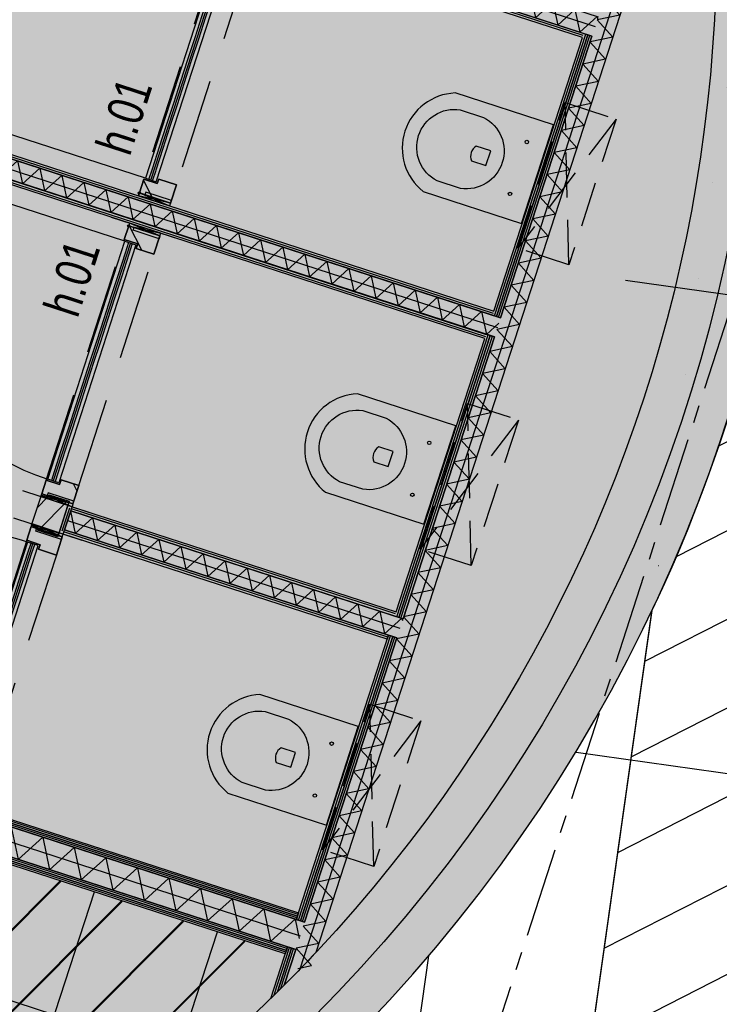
# Model space of a CAD drawing. Header units: millimetres. Extents: x -4106 to 114694, y -37499 to 54647.
# Tile 33 of 109: x 77724 to 80158, y -14469 to -11044. Entities that reach past the tile are written whole.
import ezdxf

# ---------------------------------------------------------------- set-up
doc = ezdxf.new("R2010")
doc.units = ezdxf.units.MM
doc.header["$LTSCALE"] = 50
for name, pattern in [('B0301', [25, 12.5, -6.25, 0, -6.25]), ('XREF_05-werkset$0$B0701', [9.375, 6.25, -3.125]), ('XREF_05-werkset$0$B0702', [4.6875, 3.125, -1.5625]), ('XREF_05-werkset$0$B0704', [3.75, 2.5, -1.25]), ('XREF_STRAMIEN$0$B0201', [50, 31.25, -6.25, 6.25, -6.25])]:
    doc.linetypes.add(name, pattern=pattern)
for name, color, linetype in [('FOK_ BRANDSLANGHASPELS', 2, 'Continuous'), ('FOK_07_STRAMIEN', 13, 'B0301'), ('FOK_22_BINNENWANDEN', 2, 'Continuous'), ('FOK_28_CONSTRUCTIES', 4, 'Continuous'), ('XREF_05-werkset$0$AA$1A---_ALGEMEEN', 242, 'Continuous'), ('XREF_05-werkset$0$AA21K---_ISOLATIE', 242, 'Continuous'), ('XREF_05-werkset$0$AA28E---_TPGBETON', 242, 'Continuous'), ('XREF_05-werkset$0$AA31XI4-_MULTIPLEX', 242, 'Continuous'), ('XREF_05-werkset$0$AA32XI1-_NAALDHOUT', 242, 'Continuous'), ('XREF_05-werkset$0$AB31XI--_HOUT', 7, 'Continuous'), ('XREF_05-werkset$0$AI32XI1-_NAALDHOUT', 242, 'Continuous'), ('XREF_05-werkset$0$AI74----_INRSANITAIR', 242, 'Continuous'), ('XREF_05-werkset$0$AL$8A---_ABT-HULP', 241, 'Continuous'), ('XREF_05-werkset$0$AL21K---_ISOLATIE', 1, 'Continuous'), ('XREF_05-werkset$0$AL22RF7-_GIPSKARTON', 1, 'Continuous'), ('XREF_05-werkset$0$AL28E---_TPGBETON', 4, 'Continuous'), ('XREF_05-werkset$0$AL31XI4-_MULTIPLEX', 2, 'Continuous'), ('XREF_05-werkset$0$AL32XI1-_NAALDHOUT', 2, 'Continuous'), ('XREF_05-werkset$0$AL86----_INVOPBERG', 3, 'Continuous'), ('XREF_05-werkset$0$AV32XI1-_NAALDHOUT', 1, 'XREF_05-werkset$0$B0701'), ('XREF_05-werkset$0$AZ21K---_ISOLATIE', 1, 'Continuous'), ('XREF_05-werkset$0$AZ22RF7-_GIPSKARTON', 7, 'Continuous'), ('XREF_05-werkset$0$AZ28E---_TPGBETON', 4, 'Continuous'), ('XREF_05-werkset$0$AZ31XI4-_MULTIPLEX', 2, 'Continuous'), ('XREF_05_PLAFOND$0$AA45----_PLAFONDAFW', 1, 'Continuous'), ('XREF_05_PLAFOND$0$AI45----_PLAFONDAFW', 2, 'Continuous'), ('XREF_05_Sprinkler installatie$0$WL531---', 3, 'Continuous'), ('XREF_05_Vloergoot installaties$0$EM6131--', 1, 'Continuous'), ('XREF_STRAMIEN$0$AL$7A---_STRAMIEN', 1, 'XREF_STRAMIEN$0$B0201')]:
    doc.layers.add(name, color=color, linetype=linetype)
doc.styles.add('XREF_05-werkset$0$02_50', font='ABTPR.SHX', dxfattribs={"width": 0.8, "height": 125})
pattern_1 = [(45, (0, 0), (-82.138, 82.138), [])]

# ---------------------------------------------------------------- blocks, each defined once
blk = doc.blocks.new('XREF_05-werkset$0$V-H-86-001S_B09145W02')
at = {"layer": 'XREF_05-werkset$0$AL86----_INVOPBERG', "color": 1, "linetype": 'XREF_05-werkset$0$B0704'}
for p, q in [((746.4, 200), (0, 0)), ((800, 0), (746.4, 200)), ((800, 0), (0, 0)), ((0, 0), (0, -800)), ((800, -800), (800, 0)), ((746.4, -1000), (0, -800)), ((0, -800), (800, -800)), ((800, -800), (746.4, -1000))]:
    blk.add_line(p, q, dxfattribs=at)
blk = doc.blocks.new('*U532')
at = {"layer": 'XREF_05-werkset$0$AA28E---_TPGBETON'}
blk.add_hatch(color=254, dxfattribs=at).paths.add_polyline_path([(-22052.4, 56898.3, -0.143683), (-22052.4, 59798.3), (-22298.6, 60018.3, 1.806671), (-13345.2, 62288.3), (-13549.3, 62068.3, -0.6895), (-17299.3, 53201.8), (-17519.3, 53214.6, -0.298725), (-21982.4, 56678.3)])
h = blk.add_hatch(dxfattribs=at)
h.set_pattern_fill('AR-CONC', color=1, scale=44, style=0)
h.set_pattern_definition([(50, (0, 0), (315.5945, -27.6109), [33, -363]), (355, (0, 0), (-61.0506, 330.9645), [26.4, -290.4]), (100.4514, (26.3, -2.3), (254.5441, 303.3534), [28.0457, -308.5025]), (46.1842, (0, 88), (469.586, -72.8284), [49.5, -544.5]), (96.6356, (39.13, 81.93), (411.2516, 428.612), [42.0685, -462.7537]), (351.1842, (0, 88), (411.2513, 428.6122), [39.6, -435.6]), (21, (44, 66), (262.6391, -177.1523), [33, -363]), (326, (44, 66), (107.0587, 319.066), [26.4, -290.4]), (71.4514, (65.9, 51.24), (369.698, 141.9134), [28.0457, -308.5025]), (37.5, (0, 0), (5.35034, 146.4733), [0, -286.88, 0, -294.8, 0, -291.5]), (7.5, (0, 0), (115.7506, 173.54115), [0, -168.08, 0, -280.28, 0, -111.1]), (327.5, (-98.12, 0), (234.88187, -9.92414), [0, -110, 0, -343.2, 0, -455.4]), (317.5, (-142.12, 0), (256.6019, 44.0462), [0, -143, 0, -227.92, 0, -323.4])])
h.paths.add_polyline_path([(-22052.4, 56898.3, -0.143683), (-22052.4, 59798.3), (-22298.6, 60018.3, 1.806671), (-13345.2, 62288.3), (-13549.3, 62068.3, -0.6895), (-17299.3, 53201.8), (-17519.3, 53214.6, -0.298725), (-21982.4, 56678.3)])
at = {"layer": 'XREF_05-werkset$0$AL28E---_TPGBETON'}
for points in [[(-22298.6, 60018.3, 1.806671), (-13345.2, 62288.3)], [(-13549.3, 62068.3, -0.6895), (-17299.3, 53201.8)]]:
    blk.add_lwpolyline(points, format="xyb", dxfattribs=at)
at = {"layer": 'XREF_05-werkset$0$AZ28E---_TPGBETON'}
blk.add_lwpolyline([(-13447.3, 62178.3, -1.792795), (-22175.9, 59908.3)], format="xyb", dxfattribs=at)
blk = doc.blocks.new('XREF_05-werkset$0$ARC1640')
at = {"color": 0, "linetype": 'ByBlock'}
for p, q in [((-40, 6.668), (40, 6.668)), ((-40, -6.668), (40, -6.668))]:
    blk.add_line(p, q, dxfattribs=at)
blk = doc.blocks.new('*U343')
at = {"layer": 'XREF_05-werkset$0$AA31XI4-_MULTIPLEX'}
for p, q in [((457869.8, -54844.6), (457908.8, -54844.6)), ((457869.8, -54858), (457908.8, -54858)), ((458708.8, -54844.6), (458739.8, -54844.6)), ((458708.8, -54858), (458739.8, -54858))]:
    blk.add_line(p, q, dxfattribs=at)
at = {"layer": 'XREF_05-werkset$0$AL31XI4-_MULTIPLEX'}
blk.add_lwpolyline([(458739.8, -54871.3), (457869.8, -54871.3), (457869.8, -54831.3), (458739.8, -54831.3), (458739.8, -54871.3)], dxfattribs=at)
at = {"layer": 'XREF_05-werkset$0$AZ31XI4-_MULTIPLEX'}
blk.add_lwpolyline([(457869.8, -54851.3), (458739.8, -54851.3)], dxfattribs=at)
at = {"layer": 'XREF_05-werkset$0$AA31XI4-_MULTIPLEX'}
for p in [(457948.8, -54851.3), (458028.8, -54851.3), (458108.8, -54851.3), (458188.8, -54851.3), (458268.8, -54851.3), (458348.8, -54851.3), (458428.8, -54851.3), (458508.8, -54851.3), (458588.8, -54851.3), (458668.8, -54851.3)]:
    blk.add_blockref('XREF_05-werkset$0$ARC1640', p, dxfattribs=at)
blk = doc.blocks.new('XREF_05-werkset$0$V-H-39X005X_B09145W02')
at = {"layer": 'XREF_05-werkset$0$AA32XI1-_NAALDHOUT'}
h = blk.add_hatch(dxfattribs=at)
h.set_pattern_fill('NAALD', color=256, scale=1056, style=0)
h.set_pattern_definition(pattern_1)
h.paths.add_polyline_path([(-5, 64), (-5, -50), (62, -50), (62, 15), (45, 15), (45, 64)])
h = blk.add_hatch(dxfattribs=at)
h.set_pattern_fill('NAALD', color=256, scale=1056, style=0)
h.set_pattern_definition(pattern_1)
h.paths.add_polyline_path([(975, 64), (975, -50), (908, -50), (908, 15), (925, 15), (925, 64)])
at = {"layer": 'XREF_05-werkset$0$AI32XI1-_NAALDHOUT'}
blk.add_lwpolyline([(50, 60), (50, 930)], dxfattribs=at)
blk.add_arc((50, 60), 870, 0, 90, dxfattribs=at)
at = {"layer": 'XREF_05-werkset$0$AL$8A---_ABT-HULP'}
for points in [[(-15, 132), (-15, -118)], [(985, 132), (985, -118)], [(-5, 64), (-15, -50)], [(-5, -50), (-15, 64)], [(975, -50), (985, 64)], [(985, -50), (975, 64)]]:
    blk.add_lwpolyline(points, dxfattribs=at)
for points in [[(-5, -50), (-15, -50), (-15, 64), (-5, 64)], [(-5, 64), (45, 64), (45, 15), (62, 15), (62, -50), (-5, -50)], [(-5, -50), (5, -50), (5, 44), (-5, 44)], [(975, 64), (925, 64), (925, 15), (908, 15), (908, -50), (975, -50)], [(975, -50), (965, -50), (965, 44), (975, 44)], [(975, -50), (985, -50), (985, 64), (975, 64)]]:
    blk.add_lwpolyline(points, close=True, dxfattribs=at)
blk.add_circle((-5, 64), 4, dxfattribs=at)
at = {"layer": 'XREF_05-werkset$0$AL32XI1-_NAALDHOUT'}
for points in [[(-5, 64), (-5, 44), (-5, 44), (-5, -50), (62, -50), (62, 15), (45, 15), (45, 64)], [(975, 64), (975, 44), (975, 44), (975, -50), (908, -50), (908, 15), (925, 15), (925, 64)]]:
    blk.add_lwpolyline(points, close=True, dxfattribs=at)
at = {"layer": 'XREF_05-werkset$0$AV32XI1-_NAALDHOUT'}
for points in [[(925, 64), (45, 64)], [(908, -50), (62, -50)]]:
    blk.add_lwpolyline(points, dxfattribs=at)
at = {"xscale": -1, "rotation": 180}
blk.add_blockref('*U343', (-457819.7891, -54811.2909), dxfattribs=at)
at = {"layer": 'XREF_05-werkset$0$AB31XI--_HOUT', "color": 7, "style": 'XREF_05-werkset$0$02_50', "width": 0.8}
blk.add_attdef('MERK', (102.8361, -259.5503), '', height=125, dxfattribs=at)
blk = doc.blocks.new('XREF_05-werkset$0$V-H-39X005S_B09145W02')
at = {"layer": 'XREF_05-werkset$0$AA32XI1-_NAALDHOUT'}
h = blk.add_hatch(dxfattribs=at)
h.set_pattern_fill('NAALD', color=256, scale=1056, style=0)
h.set_pattern_definition(pattern_1)
h.paths.add_polyline_path([(-975, 64), (-975, -50), (-908, -50), (-908, 15), (-925, 15), (-925, 64)])
h = blk.add_hatch(dxfattribs=at)
h.set_pattern_fill('NAALD', color=256, scale=1056, style=0)
h.set_pattern_definition(pattern_1)
h.paths.add_polyline_path([(5, 64), (5, -50), (-62, -50), (-62, 15), (-45, 15), (-45, 64)])
at = {"layer": 'XREF_05-werkset$0$AI32XI1-_NAALDHOUT'}
blk.add_lwpolyline([(-50, 60), (-50, 930)], dxfattribs=at)
blk.add_arc((-50, 60), 870, 90, 180, dxfattribs=at)
at = {"layer": 'XREF_05-werkset$0$AL$8A---_ABT-HULP'}
for points in [[(-985, 132), (-985, -118)], [(15, 132), (15, -118)], [(-975, -50), (-985, 64)], [(-985, -50), (-975, 64)], [(5, 64), (15, -50)], [(5, -50), (15, 64)]]:
    blk.add_lwpolyline(points, dxfattribs=at)
for points in [[(-975, -50), (-985, -50), (-985, 64), (-975, 64)], [(-975, 64), (-925, 64), (-925, 15), (-908, 15), (-908, -50), (-975, -50)], [(-975, -50), (-965, -50), (-965, 44), (-975, 44)], [(5, 64), (-45, 64), (-45, 15), (-62, 15), (-62, -50), (5, -50)], [(5, -50), (-5, -50), (-5, 44), (5, 44)], [(5, -50), (15, -50), (15, 64), (5, 64)]]:
    blk.add_lwpolyline(points, close=True, dxfattribs=at)
blk.add_circle((5, 64), 4, dxfattribs=at)
at = {"layer": 'XREF_05-werkset$0$AL32XI1-_NAALDHOUT'}
for points in [[(-975, 64), (-975, 44), (-975, 44), (-975, -50), (-908, -50), (-908, 15), (-925, 15), (-925, 64)], [(5, 64), (5, 44), (5, 44), (5, -50), (-62, -50), (-62, 15), (-45, 15), (-45, 64)]]:
    blk.add_lwpolyline(points, close=True, dxfattribs=at)
at = {"layer": 'XREF_05-werkset$0$AV32XI1-_NAALDHOUT'}
for points in [[(-925, 64), (-45, 64)], [(-908, -50), (-62, -50)]]:
    blk.add_lwpolyline(points, dxfattribs=at)
at = {"rotation": 180}
blk.add_blockref('*U343', (457819.7891, -54811.2909), dxfattribs=at)
at = {"layer": 'XREF_05-werkset$0$AB31XI--_HOUT', "color": 7, "style": 'XREF_05-werkset$0$02_50', "width": 0.8}
blk.add_attdef('MERK', (102.8361, -259.5503), '', height=125, dxfattribs=at)
blk = doc.blocks.new('*U450')
at = {"layer": 'XREF_05-werkset$0$AL22RF7-_GIPSKARTON'}
blk.add_lwpolyline([(55523.7, -86775.3), (58328.2, -87685.5), (58324.3, -87697.3), (55519.8, -86787.2), (55523.7, -86775.3)], dxfattribs=at)
at = {"layer": 'XREF_05-werkset$0$AZ22RF7-_GIPSKARTON'}
blk.add_lwpolyline([(58326.2, -87691.4), (55521.7, -86781.2)], dxfattribs=at)
blk = doc.blocks.new('*U451')
at = {"layer": 'XREF_05-werkset$0$AL22RF7-_GIPSKARTON'}
blk.add_lwpolyline([(55527.5, -86763.4), (58332, -87673.6), (58328.2, -87685.5), (55523.7, -86775.3), (55527.5, -86763.4)], dxfattribs=at)
at = {"layer": 'XREF_05-werkset$0$AZ22RF7-_GIPSKARTON'}
blk.add_lwpolyline([(58330.1, -87679.5), (55525.6, -86769.3)], dxfattribs=at)
blk = doc.blocks.new('*U452')
at = {"layer": 'XREF_05-werkset$0$AL22RF7-_GIPSKARTON'}
blk.add_lwpolyline([(55566.1, -86644.5), (58370.6, -87554.7), (58366.8, -87566.6), (55562.2, -86656.4), (55566.1, -86644.5)], dxfattribs=at)
at = {"layer": 'XREF_05-werkset$0$AZ22RF7-_GIPSKARTON'}
blk.add_lwpolyline([(58368.7, -87560.6), (55564.2, -86650.4)], dxfattribs=at)
blk = doc.blocks.new('*U455')
at = {"layer": 'XREF_05-werkset$0$AL22RF7-_GIPSKARTON'}
blk.add_lwpolyline([(59045.1, -85476.4), (56240.6, -84566.2), (56245.2, -84551.9), (59049.7, -85462.1)], dxfattribs=at)
at = {"layer": 'XREF_05-werkset$0$AZ22RF7-_GIPSKARTON'}
blk.add_lwpolyline([(56242.9, -84559.1), (59047.4, -85469.2)], dxfattribs=at)
blk = doc.blocks.new('*U456')
at = {"layer": 'XREF_05-werkset$0$AL22RF7-_GIPSKARTON'}
blk.add_lwpolyline([(59018.9, -85557.2), (56214.3, -84647.1), (56219, -84632.8), (59023.5, -85543)], dxfattribs=at)
at = {"layer": 'XREF_05-werkset$0$AZ22RF7-_GIPSKARTON'}
blk.add_lwpolyline([(56216.7, -84639.9), (59021.2, -85550.1)], dxfattribs=at)
blk = doc.blocks.new('*U495')
at = {"layer": 'XREF_05-werkset$0$AL22RF7-_GIPSKARTON'}
for points in [[(-327311.6, -39628.1), (-327280.7, -39533)], [(-327271.1, -39551.9), (-327292.7, -39618.4)]]:
    blk.add_lwpolyline(points, dxfattribs=at)
at = {"layer": 'XREF_05-werkset$0$AZ22RF7-_GIPSKARTON'}
blk.add_lwpolyline([(-327275.9, -39542.4), (-327302.1, -39623.3)], dxfattribs=at)
blk = doc.blocks.new('*U496')
at = {"layer": 'XREF_05-werkset$0$AL22RF7-_GIPSKARTON'}
for points in [[(-326096.4, -39933.1), (-327224, -39567.1), (-327219.4, -39552.9)], [(-327219.4, -39552.9), (-326091.7, -39918.8)]]:
    blk.add_lwpolyline(points, dxfattribs=at)
at = {"layer": 'XREF_05-werkset$0$AZ22RF7-_GIPSKARTON'}
blk.add_lwpolyline([(-326094.1, -39925.9), (-327221.7, -39560)], dxfattribs=at)
blk = doc.blocks.new('*U498')
at = {"layer": 'XREF_05-werkset$0$AL22RF7-_GIPSKARTON'}
for points in [[(-325443.5, -37921.4), (-326571.1, -37555.4), (-326566.5, -37541.1)], [(-326566.5, -37541.1), (-325438.9, -37907.1)]]:
    blk.add_lwpolyline(points, dxfattribs=at)
at = {"layer": 'XREF_05-werkset$0$AZ22RF7-_GIPSKARTON'}
blk.add_lwpolyline([(-325441.2, -37914.2), (-326568.8, -37548.3)], dxfattribs=at)
blk = doc.blocks.new('XREF_05-werkset$0$ARC870')
at = {"color": 0}
for q in [(-40.4, -35), (40.4, -35)]:
    blk.add_line((0, 35), q, dxfattribs=at)
blk = doc.blocks.new('*U503')
at = {"layer": 'XREF_05-werkset$0$AA21K---_ISOLATIE'}
for p, q in [((-43562.3, 41103.1), (-43522.9, 41034.9)), ((-42391.3, 41034.9), (-42350.9, 41104.9)), ((-42350.9, 41104.9), (-42346.8, 41097.8))]:
    blk.add_line(p, q, dxfattribs=at)
at = {"layer": 'XREF_05-werkset$0$AL21K---_ISOLATIE'}
blk.add_lwpolyline([(-42346.8, 41034.9), (-43562.3, 41034.9), (-43562.3, 41104.9), (-42346.8, 41104.9)], dxfattribs=at)
at = {"layer": 'XREF_05-werkset$0$AZ21K---_ISOLATIE'}
blk.add_lwpolyline([(-43562.3, 41069.9), (-42346.8, 41069.9)], dxfattribs=at)
at = {"layer": 'XREF_05-werkset$0$AA21K---_ISOLATIE'}
for p in [(-43482.5, 41069.9), (-43401.6, 41069.9), (-43320.8, 41069.9), (-43240, 41069.9), (-43159.1, 41069.9), (-43078.3, 41069.9), (-42997.5, 41069.9), (-42916.7, 41069.9), (-42835.8, 41069.9), (-42755, 41069.9), (-42674.2, 41069.9), (-42593.3, 41069.9), (-42512.5, 41069.9), (-42431.7, 41069.9)]:
    blk.add_blockref('XREF_05-werkset$0$ARC870', p, dxfattribs=at)
blk = doc.blocks.new('*U512')
at = {"layer": 'XREF_05-werkset$0$AA21K---_ISOLATIE'}
for p, q in [((-43562.3, 43303.1), (-43522.9, 43234.9)), ((-42391.3, 43234.9), (-42350.9, 43304.9)), ((-42350.9, 43304.9), (-42346.8, 43297.8))]:
    blk.add_line(p, q, dxfattribs=at)
at = {"layer": 'XREF_05-werkset$0$AL21K---_ISOLATIE'}
blk.add_lwpolyline([(-42346.8, 43234.9), (-43562.3, 43234.9), (-43562.3, 43304.9), (-42346.8, 43304.9)], dxfattribs=at)
at = {"layer": 'XREF_05-werkset$0$AZ21K---_ISOLATIE'}
blk.add_lwpolyline([(-43562.3, 43269.9), (-42346.8, 43269.9)], dxfattribs=at)
at = {"layer": 'XREF_05-werkset$0$AA21K---_ISOLATIE', "rotation": 359.9999848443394}
for p in [(-43482.5, 43269.9), (-43401.6, 43269.9), (-43320.8, 43269.9), (-43240, 43269.9), (-43159.1, 43269.9), (-43078.3, 43269.9), (-42997.5, 43269.9), (-42916.7, 43269.9), (-42835.8, 43269.9), (-42755, 43269.9), (-42674.2, 43269.9), (-42593.3, 43269.9), (-42512.5, 43269.9), (-42431.7, 43269.9)]:
    blk.add_blockref('XREF_05-werkset$0$ARC870', p, dxfattribs=at)
blk = doc.blocks.new('*U513')
at = {"layer": 'XREF_05-werkset$0$AL22RF7-_GIPSKARTON'}
blk.add_lwpolyline([(-45325.3, 40007.4), (-42376.8, 40007.4), (-42376.8, 39994.9), (-45325.3, 39994.9), (-45325.3, 40007.4)], dxfattribs=at)
at = {"layer": 'XREF_05-werkset$0$AZ22RF7-_GIPSKARTON'}
blk.add_lwpolyline([(-42376.8, 40001.1), (-45325.3, 40001.1)], dxfattribs=at)
blk = doc.blocks.new('*U514')
at = {"layer": 'XREF_05-werkset$0$AL22RF7-_GIPSKARTON'}
blk.add_lwpolyline([(-42346.8, 42134.9), (-42346.8, 41104.9), (-42361.8, 41104.9), (-42361.8, 42134.9), (-42346.8, 42134.9)], dxfattribs=at)
at = {"layer": 'XREF_05-werkset$0$AZ22RF7-_GIPSKARTON'}
blk.add_lwpolyline([(-42354.3, 41104.9), (-42354.3, 42134.9)], dxfattribs=at)
blk = doc.blocks.new('*U515')
at = {"layer": 'XREF_05-werkset$0$AL22RF7-_GIPSKARTON'}
blk.add_lwpolyline([(-42346.8, 43234.9), (-42346.8, 42204.9), (-42361.8, 42204.9), (-42361.8, 43234.9), (-42346.8, 43234.9)], dxfattribs=at)
at = {"layer": 'XREF_05-werkset$0$AZ22RF7-_GIPSKARTON'}
blk.add_lwpolyline([(-42354.3, 42204.9), (-42354.3, 43234.9)], dxfattribs=at)
blk = doc.blocks.new('*U516')
at = {"layer": 'XREF_05-werkset$0$AL22RF7-_GIPSKARTON'}
for points in [[(-42361.8, 43234.9), (-42361.8, 42204.9), (-42376.8, 42204.9)], [(-42376.8, 43234.9), (-42361.8, 43234.9)], [(-42376.8, 42219.9), (-42376.8, 43219.9)]]:
    blk.add_lwpolyline(points, dxfattribs=at)
at = {"layer": 'XREF_05-werkset$0$AZ22RF7-_GIPSKARTON'}
blk.add_lwpolyline([(-42369.3, 42204.9), (-42369.3, 43234.9)], dxfattribs=at)
blk = doc.blocks.new('*U517')
at = {"layer": 'XREF_05-werkset$0$AL22RF7-_GIPSKARTON'}
for points in [[(-42361.8, 42134.9), (-42361.8, 41104.9), (-42376.8, 41104.9)], [(-42376.8, 42134.9), (-42361.8, 42134.9)], [(-42376.8, 41119.9), (-42376.8, 42119.9)]]:
    blk.add_lwpolyline(points, dxfattribs=at)
at = {"layer": 'XREF_05-werkset$0$AZ22RF7-_GIPSKARTON'}
blk.add_lwpolyline([(-42369.3, 41104.9), (-42369.3, 42134.9)], dxfattribs=at)
blk = doc.blocks.new('*U518')
at = {"layer": 'XREF_05-werkset$0$AA21K---_ISOLATIE'}
for p, q in [((-45325.3, 42203.1), (-45285.9, 42134.9)), ((-42376, 42134.9), (-42346.8, 42185.5))]:
    blk.add_line(p, q, dxfattribs=at)
at = {"layer": 'XREF_05-werkset$0$AL21K---_ISOLATIE'}
blk.add_lwpolyline([(-42346.8, 42134.9), (-45325.3, 42134.9), (-45325.3, 42204.9), (-42346.8, 42204.9)], dxfattribs=at)
at = {"layer": 'XREF_05-werkset$0$AZ21K---_ISOLATIE'}
blk.add_lwpolyline([(-45325.3, 42169.9), (-42346.8, 42169.9)], dxfattribs=at)
at = {"layer": 'XREF_05-werkset$0$AA21K---_ISOLATIE'}
for p in [(-45245.5, 42169.9), (-45164.6, 42169.9), (-45083.8, 42169.9), (-45003, 42169.9), (-44922.1, 42169.9), (-44841.3, 42169.9), (-44760.5, 42169.9), (-44679.7, 42169.9), (-44598.8, 42169.9), (-44518, 42169.9), (-44437.2, 42169.9), (-44356.3, 42169.9), (-44275.5, 42169.9), (-44194.7, 42169.9), (-44113.9, 42169.9), (-44033, 42169.9), (-43952.2, 42169.9), (-43871.4, 42169.9), (-43790.5, 42169.9), (-43709.7, 42169.9), (-43628.9, 42169.9), (-43548.1, 42169.9), (-43467.2, 42169.9), (-43386.4, 42169.9), (-43305.6, 42169.9), (-43224.7, 42169.9), (-43143.9, 42169.9), (-43063.1, 42169.9), (-42982.3, 42169.9), (-42901.4, 42169.9), (-42820.6, 42169.9), (-42739.8, 42169.9), (-42658.9, 42169.9), (-42578.1, 42169.9), (-42497.3, 42169.9), (-42416.4, 42169.9)]:
    blk.add_blockref('XREF_05-werkset$0$ARC870', p, dxfattribs=at)
blk = doc.blocks.new('*U519')
at = {"layer": 'XREF_05-werkset$0$AL22RF7-_GIPSKARTON'}
blk.add_lwpolyline([(-42346.8, 39894.9), (-42346.8, 39764.4, -0.001807), (-42361.8, 39735.1), (-42361.8, 39894.9), (-42346.8, 39894.9)], format="xyb", dxfattribs=at)
at = {"layer": 'XREF_05-werkset$0$AZ22RF7-_GIPSKARTON'}
blk.add_lwpolyline([(-42354.3, 39750.9), (-42354.3, 39894.9)], dxfattribs=at)
blk = doc.blocks.new('*U520')
at = {"layer": 'XREF_05-werkset$0$AL22RF7-_GIPSKARTON'}
blk.add_lwpolyline([(-43562.3, 41034.9), (-42376.8, 41034.9), (-42376.8, 41019.9), (-43562.3, 41019.9), (-43562.3, 41034.9)], dxfattribs=at)
at = {"layer": 'XREF_05-werkset$0$AZ22RF7-_GIPSKARTON'}
blk.add_lwpolyline([(-42376.8, 41027.4), (-43562.3, 41027.4)], dxfattribs=at)
blk = doc.blocks.new('*U524')
at = {"layer": 'XREF_05-werkset$0$AA21K---_ISOLATIE'}
for p in [(-42346.8, 39899.5), (-42319.3, 39834.5)]:
    blk.add_line(p, (-42276.8, 39859), dxfattribs=at)
at = {"layer": 'XREF_05-werkset$0$AL21K---_ISOLATIE'}
blk.add_lwpolyline([(-42338.9, 44419.9, -0.006795), (-42276.8, 44292.4), (-42276.8, 39907.4, -0.007526), (-42346.8, 39764.4)], format="xyb", dxfattribs=at)
for points in [[(-42346.8, 42204.9), (-42346.8, 43234.9)], [(-42346.8, 41104.9), (-42346.8, 42134.9)], [(-42346.8, 39994.9), (-42346.8, 41034.9)], [(-42346.8, 39764.4), (-42346.8, 39894.9)]]:
    blk.add_lwpolyline(points, dxfattribs=at)
at = {"layer": 'XREF_05-werkset$0$AZ21K---_ISOLATIE'}
blk.add_lwpolyline([(-42311.8, 44384.5), (-42311.8, 39834.5)], dxfattribs=at)
at = {"layer": 'XREF_05-werkset$0$AA21K---_ISOLATIE', "rotation": 270.0000000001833}
for p in [(-42311.8, 43334.7), (-42311.8, 43253.9), (-42311.8, 43173), (-42311.8, 43092.2), (-42311.8, 43011.4), (-42311.8, 42930.6), (-42311.8, 42849.7), (-42311.8, 42768.9), (-42311.8, 42688.1), (-42311.8, 42607.2), (-42311.8, 42526.4), (-42311.8, 42445.6), (-42311.8, 42364.7), (-42311.8, 42283.9), (-42311.8, 42203.1), (-42311.8, 42122.3), (-42311.8, 42041.4), (-42311.8, 41960.6), (-42311.8, 41879.8), (-42311.8, 41798.9), (-42311.8, 41718.1), (-42311.8, 41637.3), (-42311.8, 41556.5), (-42311.8, 41475.6), (-42311.8, 41394.8), (-42311.8, 41314), (-42311.8, 41233.1), (-42311.8, 41152.3), (-42311.8, 41071.5), (-42311.8, 40990.7), (-42311.8, 40909.8), (-42311.8, 40829), (-42311.8, 40748.2), (-42311.8, 40667.3), (-42311.8, 40586.5), (-42311.8, 40505.7), (-42311.8, 40424.9), (-42311.8, 40344), (-42311.8, 40263.2), (-42311.8, 40182.4), (-42311.8, 40101.5), (-42311.8, 40020.7), (-42311.8, 39939.9)]:
    blk.add_blockref('XREF_05-werkset$0$ARC870', p, dxfattribs=at)
blk = doc.blocks.new('XREF_05-werkset$0$ARC8100')
at = {"color": 0}
for q in [(-57.7, -50), (57.7, -50)]:
    blk.add_line((0, 50), q, dxfattribs=at)
blk = doc.blocks.new('*U525')
at = {"layer": 'XREF_05-werkset$0$AA21K---_ISOLATIE'}
for p, q in [((-45325.3, 39894.9), (-45267.6, 39994.9)), ((-45209.8, 39894.9), (-45267.6, 39994.9)), ((-42438.5, 39894.9), (-42380.8, 39994.9)), ((-42380.8, 39994.9), (-42346.8, 39935.9))]:
    blk.add_line(p, q, dxfattribs=at)
at = {"layer": 'XREF_05-werkset$0$AL21K---_ISOLATIE'}
blk.add_lwpolyline([(-42346.8, 39894.9), (-45325.3, 39894.9), (-45325.3, 39994.9), (-42346.8, 39994.9)], dxfattribs=at)
at = {"layer": 'XREF_05-werkset$0$AZ21K---_ISOLATIE'}
blk.add_lwpolyline([(-45325.3, 39944.9), (-42346.8, 39944.9)], dxfattribs=at)
at = {"layer": 'XREF_05-werkset$0$AA21K---_ISOLATIE'}
for p in [(-45152.1, 39944.9), (-45036.6, 39944.9), (-44921.1, 39944.9), (-44805.7, 39944.9), (-44690.2, 39944.9), (-44574.7, 39944.9), (-44459.3, 39944.9), (-44343.8, 39944.9), (-44228.3, 39944.9), (-44112.9, 39944.9), (-43997.4, 39944.9), (-43881.9, 39944.9), (-43766.4, 39944.9), (-43651, 39944.9), (-43535.5, 39944.9), (-43420, 39944.9), (-43304.6, 39944.9), (-43189.1, 39944.9), (-43073.6, 39944.9), (-42958.2, 39944.9), (-42842.7, 39944.9), (-42727.2, 39944.9), (-42611.7, 39944.9), (-42496.3, 39944.9)]:
    blk.add_blockref('XREF_05-werkset$0$ARC8100', p, dxfattribs=at)
blk = doc.blocks.new('*U523')
at = {"layer": 'XREF_05-werkset$0$AL22RF7-_GIPSKARTON'}
blk.add_lwpolyline([(-42346.8, 41034.9), (-42346.8, 39994.9), (-42361.8, 39994.9), (-42361.8, 41034.9), (-42346.8, 41034.9)], dxfattribs=at)
at = {"layer": 'XREF_05-werkset$0$AZ22RF7-_GIPSKARTON'}
blk.add_lwpolyline([(-42354.3, 39994.9), (-42354.3, 41034.9)], dxfattribs=at)
blk = doc.blocks.new('*U522')
at = {"layer": 'XREF_05-werkset$0$AL22RF7-_GIPSKARTON'}
blk.add_lwpolyline([(-42361.8, 41034.9), (-42361.8, 39994.9), (-42376.8, 39994.9), (-42376.8, 40019.9), (-42376.8, 41034.9), (-42361.8, 41034.9)], dxfattribs=at)
at = {"layer": 'XREF_05-werkset$0$AZ22RF7-_GIPSKARTON'}
blk.add_lwpolyline([(-42369.3, 39994.9), (-42369.3, 41034.9)], dxfattribs=at)
blk = doc.blocks.new('*U521')
at = {"layer": 'XREF_05-werkset$0$AL22RF7-_GIPSKARTON'}
blk.add_lwpolyline([(-42361.8, 39894.9), (-42361.8, 39735.1, -0.001807), (-42376.8, 39705.9), (-42376.8, 39894.9), (-42361.8, 39894.9)], format="xyb", dxfattribs=at)
at = {"layer": 'XREF_05-werkset$0$AZ22RF7-_GIPSKARTON'}
blk.add_lwpolyline([(-42369.3, 39721.6), (-42369.3, 39894.9)], dxfattribs=at)
blk = doc.blocks.new('XREF_05-werkset')
at = {"layer": 'XREF_05-werkset$0$AA$1A---_ALGEMEEN'}
h = blk.add_hatch(dxfattribs=at)
h.set_pattern_fill('PREFAB2', color=253, scale=1125, angle=297.02, style=0)
h.set_pattern_definition([(342.02, (75843.44, -13382.97), (138.91, 428.024), []), (72.02, (75843.44, -13382.97), (-428.024, 138.91), [])])
h.paths.add_polyline_path([(75843.4, -13383), (75021.9, -15914.4), (75206.2, -15910.3), (75927.9, -15839.4), (76549.8, -15691.4), (76949.3, -15544), (77770.5, -15119), (78192.7, -14807.1), (78597.5, -14448.7), (78648, -14293.1)])
at = {"layer": 'XREF_05-werkset$0$AA32XI1-_NAALDHOUT'}
h = blk.add_hatch(dxfattribs=at)
h.set_pattern_fill('NAALD', color=256, scale=528, angle=17.98, style=0)
h.set_pattern_definition([(45, (77765.42, -12842.965), (-41.069, 41.069), [])])
h.paths.add_polyline_path([(77789.2, -12810.6), (77765.4, -12802.9), (77799.4, -12698.3), (77823.2, -12706), (77826.2, -12696.5), (77896.6, -12719.3), (77856.5, -12843), (77786.1, -12820.1)])
at = {"layer": 'XREF_05-werkset$0$AI74----_INRSANITAIR', "linetype": 'XREF_05-werkset$0$B0702'}
for p, q in [((79634.9, -11896.9), (79621.6, -11332.9)), ((79799.2, -11390.5), (79457.2, -11839.3)), ((79295.3, -12943.2), (79282, -12379.2)), ((79459.7, -12436.8), (79117.7, -12885.6)), ((78955.8, -13989.5), (78942.5, -13425.4)), ((79120.1, -13483.1), (78778.1, -13931.8))]:
    blk.add_line(p, q, dxfattribs=at)
at = {"layer": 'XREF_05-werkset$0$AI74----_INRSANITAIR'}
for points in [[(79127.9, -11641.8), (79470.3, -11752.9), (79581.4, -11410.5), (79239.1, -11299.4, 0.694662), (79127.9, -11641.8)], [(79258.1, -11631.4), (79176.8, -11605.1, -0.847405), (79257, -11357.8), (79338.3, -11384.1, -0.847405)], [(79296, -11535.7), (79346.1, -11552), (79362.9, -11500.1), (79312.8, -11483.9, 0.366784), (79296, -11535.7)], [(78788.4, -12688.1), (79130.8, -12799.2), (79241.9, -12456.8), (78899.5, -12345.6, 0.694662), (78788.4, -12688.1)], [(78918.5, -12677.7), (78837.2, -12651.3, -0.847405), (78917.5, -12404), (78998.8, -12430.4, -0.847405)], [(78956.4, -12582), (79006.6, -12598.3), (79023.4, -12546.4), (78973.2, -12530.1, 0.366784), (78956.4, -12582)], [(78448.8, -13734.3), (78791.2, -13845.5), (78902.3, -13503), (78560, -13391.9, 0.694662), (78448.8, -13734.3)], [(78579, -13724), (78497.7, -13697.6, -0.847405), (78577.9, -13450.3), (78659.2, -13476.7, -0.847405)], [(78616.8, -13628.3), (78667, -13644.6), (78683.8, -13592.7), (78633.7, -13576.4, 0.366784), (78616.8, -13628.3)]]:
    blk.add_lwpolyline(points, format="xyb", close=True, dxfattribs=at)
at = {"layer": 'XREF_05-werkset$0$AI74----_INRSANITAIR', "linetype": 'XREF_05-werkset$0$B0702'}
for points in [[(79457.2, -11839.3), (79621.6, -11332.9), (79799.2, -11390.5), (79634.9, -11896.9)], [(79117.7, -12885.6), (79282, -12379.2), (79459.7, -12436.8), (79295.3, -12943.2)], [(78778.1, -13931.8), (78942.5, -13425.4), (79120.1, -13483.1), (78955.8, -13989.5)]]:
    blk.add_lwpolyline(points, close=True, dxfattribs=at)
at = {"layer": 'XREF_05-werkset$0$AI74----_INRSANITAIR'}
for centre in [(79488.6, -11469.7), (79430, -11650.4), (79149.1, -12516), (79090.4, -12696.7), (78809.5, -13562.3), (78750.9, -13743)]:
    blk.add_circle(centre, 6.04, dxfattribs=at)
at = {"layer": 'XREF_05-werkset$0$AL32XI1-_NAALDHOUT'}
blk.add_lwpolyline([(77789.2, -12810.6), (77765.4, -12802.9), (77799.4, -12698.3), (77823.2, -12706), (77826.2, -12696.5), (77896.6, -12719.3), (77856.5, -12843), (77786.1, -12820.1)], close=True, dxfattribs=at)
for name, p, rotation in [('*U532', (73262.9, -71545.1), 342.0199999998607), ('*U524', (106648.1, -65297), 342.0199995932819), ('*U512', (106648.1, -65297), 342.0199995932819), ('*U516', (106648.1, -65297), 342.0199995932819), ('*U515', (106648.1, -65297), 342.0199995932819), ('*U518', (106648.1, -65297), 342.0199995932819), ('*U517', (106648.1, -65297), 342.0199995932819), ('*U514', (106648.1, -65297), 342.0199995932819), ('*U503', (106648.1, -65297), 342.0199995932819), ('*U520', (106648.1, -65297), 342.0199995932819), ('*U522', (106648.1, -65297), 342.0199995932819), ('*U523', (106648.1, -65297), 342.0199995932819), ('*U513', (106648.1, -65297), 342.0199995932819), ('*U525', (106648.1, -65297), 342.0199995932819), ('XREF_05-werkset$0$V-H-86-001S_B09145W02', (77626.2, -13964), 252.0200000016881), ('*U521', (106648.1, -65297), 342.0199995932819), ('*U519', (106648.1, -65297), 342.0199995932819)]:
    blk.add_blockref(name, p, dxfattribs=dict(rotation=rotation))
ref = blk.add_blockref('XREF_05-werkset$0$V-H-39X005X_B09145W02', (78202.9, -11662.2), dxfattribs=dict(rotation=72.01999906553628))
ref.add_attrib('MERK', 'h.01', (78106.7, -11522.9), dxfattribs={"layer": 'XREF_05-werkset$0$AB31XI--_HOUT', "color": 7, "height": 125, "rotation": 72.02, "style": 'XREF_05-werkset$0$02_50', "width": 0.8})
for name, p in [('*U498', (405125.6, 26814.6)), ('*U455', (20323.7, 73404.2)), ('*U456', (20323.7, 73404.2)), ('*U495', (405172.7, 26799.4)), ('*U496', (405125.6, 26814.6)), ('*U452', (20323.7, 73404.2)), ('*U450', (20323.7, 73404.2)), ('*U451', (20323.7, 73404.2))]:
    blk.add_blockref(name, p)
ref = blk.add_blockref('XREF_05-werkset$0$V-H-39X005S_B09145W02', (78162.8, -11785.9), dxfattribs=dict(rotation=72.01999906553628))
ref.add_attrib('MERK', 'h.01', (77925.1, -12086), dxfattribs={"layer": 'XREF_05-werkset$0$AB31XI--_HOUT', "color": 7, "height": 125, "rotation": 72.02, "style": 'XREF_05-werkset$0$02_50', "width": 0.8})
ref = blk.add_blockref('XREF_05-werkset$0$V-H-39X005X_B09145W02', (77523.8, -13754.8), dxfattribs=dict(rotation=72.01999906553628))
ref.add_attrib('MERK', 'h.01', (77427.5, -13615.4), dxfattribs={"layer": 'XREF_05-werkset$0$AB31XI--_HOUT', "color": 7, "height": 125, "rotation": 72.02, "style": 'XREF_05-werkset$0$02_50', "width": 0.8})
blk = doc.blocks.new('XREF_STRAMIEN')
at = {"layer": 'XREF_STRAMIEN$0$AL$7A---_STRAMIEN', "ltscale": 0.2}
blk.add_lwpolyline([(98261.3, 43612.9), (74241, -30401.8)], dxfattribs=at)
blk = doc.blocks.new('XREF_05_PLAFOND')
at = {"layer": 'XREF_05_PLAFOND$0$AA45----_PLAFONDAFW'}
h = blk.add_hatch(dxfattribs=at)
h.set_pattern_fill('ANSI31', color=256, scale=2200, angle=342.02, style=0)
h.set_pattern_definition([(27.02, (0, 0), (-124.9329, 244.9832), [])])
edge = h.paths.add_edge_path()
edge.add_line((79924, -13099.7), (78281.9, -24696.1))
edge.add_line((78281.9, -24696.1), (78861.2, -24884.2))
edge.add_line((78861.2, -24884.2), (85620.4, 22847.4))
edge.add_line((85620.4, 22847.4), (85032.5, 22974.6))
edge.add_line((85032.5, 22974.6), (80378.1, -9893.1))
edge.add_arc((74998.8, -10766.8), 5449.8, -25.3452, 9.2252, ccw=False)
at = {"layer": 'XREF_05_PLAFOND$0$AI45----_PLAFONDAFW'}
h = blk.add_hatch(dxfattribs=at)
h.set_pattern_fill('_USER,_O', color=256, scale=600, angle=90, pattern_type=0)
h.set_pattern_definition([(81.94, (95233.5, 35104.6), (-594.073, 84.126), [])])
edge = h.paths.add_edge_path(flags=16)
edge.add_arc((41622.2, 26897.4), 5449.9, 0, 360)
h.paths.add_polyline_path([(49933.5, 30177.3), (51533.5, 30177.3), (51533.5, 27777.3), (49933.5, 27777.3)], flags=16)
edge = h.paths.add_edge_path(flags=16)
edge.add_arc((86127.3, 26613.5), 3800, 0, 360)
edge = h.paths.add_edge_path(flags=16)
edge.add_arc((74998.8, -10766.8), 5449.8, 0, 360)
edge = h.paths.add_edge_path()
edge.add_line((31231.4, 21828.4), (22996.8, 22270))
edge.add_line((22996.8, 22270), (24807, 36094.7))
edge.add_line((24807, 36094.7), (95373.9, 36094.7))
edge.add_line((95373.9, 36094.7), (86392.8, -27327.7))
edge.add_line((86392.8, -27327.7), (68973.9, -21674.7))
edge.add_line((68973.9, -21674.7), (69214.5, 10715.9))
edge.add_arc((59884.7, 10785.2), 9330, 359.57452, 446.61078)
edge.add_line((60436.3, 20098.9), (31231.4, 21828.4))
h = blk.add_hatch(dxfattribs=at)
h.set_pattern_fill('_USER,_O', color=256, scale=1800, pattern_type=0)
h.set_pattern_definition([(351.94, (95233.5, 35104.6), (252.378, 1782.22), [])])
edge = h.paths.add_edge_path(flags=16)
edge.add_arc((74998.8, -10766.8), 5449.8, 0, 360)
edge = h.paths.add_edge_path(flags=16)
edge.add_arc((41622.2, 26897.4), 5449.9, 0, 360)
h.paths.add_polyline_path([(49933.5, 30177.3), (51533.5, 30177.3), (51533.5, 27777.3), (49933.5, 27777.3)], flags=16)
edge = h.paths.add_edge_path(flags=16)
edge.add_arc((86127.3, 26613.5), 3800, 0, 360)
edge = h.paths.add_edge_path()
edge.add_line((31231.4, 21828.4), (22996.8, 22270))
edge.add_line((22996.8, 22270), (24807, 36094.7))
edge.add_line((24807, 36094.7), (95373.9, 36094.7))
edge.add_line((95373.9, 36094.7), (86392.8, -27327.7))
edge.add_line((86392.8, -27327.7), (68973.9, -21674.7))
edge.add_line((68973.9, -21674.7), (69214.5, 10715.9))
edge.add_arc((59884.7, 10785.2), 9330, 359.57452, 446.61078)
edge.add_line((60436.3, 20098.9), (31231.4, 21828.4))
at = {"layer": 'XREF_05_PLAFOND$0$AA45----_PLAFONDAFW'}
blk.add_lwpolyline([(79924, -13099.7), (78281.9, -24696.1), (78861.2, -24884.2), (85620.4, 22847.4), (85032.5, 22974.6), (80378.1, -9893.1, -0.151996)], format="xyb", close=True, dxfattribs=at)
blk = doc.blocks.new('XREF_05_Sprinkler installatie')
at = {"layer": 'XREF_05_Sprinkler installatie$0$WL531---'}
blk.add_line((85331.4, -12730.2), (79832.1, -11951.5), dxfattribs=at)
blk = doc.blocks.new('XREF_05_Vloergoot installaties')
at = {"layer": 'XREF_05_Vloergoot installaties$0$EM6131--'}
h = blk.add_hatch(dxfattribs=at)
h.set_pattern_fill('JIS_LC_20', color=256, scale=10, style=0)
h.set_pattern_definition([(45, (3.27, -36464.68), (-141.42136, 141.42136), []), (45, (7.27, -36464.68), (-141.42136, 141.42136), [])])
h.paths.add_polyline_path([(75843.5, -13385.4), (78648, -14295.6), (78614.9, -14397.4), (78138.9, -14846.6), (77260.4, -15391.4), (76289.1, -15750.2), (75266.7, -15907.4), (75028.8, -15895.8)])
blk = doc.blocks.new('A$C4D8164B4')
at = {"layer": 'FOK_ BRANDSLANGHASPELS', "color": 2}
blk.add_circle((20000, 20000), 20000, dxfattribs=at)

msp = doc.modelspace()

# ---------------------------------------------------------------- hatches: boundary and pattern name
at = {"layer": 'FOK_28_CONSTRUCTIES'}
h = msp.add_hatch(color=254, dxfattribs=at)
edge = h.paths.add_edge_path()
edge.add_line((71891.9, -6291.5), (72538, -6501.2))
edge.add_line((72538, -6501.2), (72034.8, -8051.6))
edge.add_line((72034.8, -8051.6), (70579.4, -7579.3))
edge.add_arc((74995.6, -10767.6), 5446.8, 144.1726, 263.9205)
edge.add_arc((75004.3, -10769.6), 5445.6, 263.8277, 388.345)
edge.add_line((79797, -8184.2), (72633.8, -5859.5))
edge.add_arc((74995.6, -10767.6), 5446.8, 115.6972, 124.7377)

# ---------------------------------------------------------------- block references
for name in ['XREF_05_PLAFOND', 'XREF_05_Sprinkler installatie', 'XREF_05_Vloergoot installaties']:
    msp.add_blockref(name, (0, 0))
at = {"layer": 'FOK_ BRANDSLANGHASPELS'}
for p in [(63286.4, -17476.2), (58068.5, -37498.6)]:
    msp.add_blockref('A$C4D8164B4', p, dxfattribs=at)
at = {"layer": 'FOK_07_STRAMIEN'}
msp.add_blockref('XREF_STRAMIEN', (0, 0), dxfattribs=at)
at = {"layer": 'FOK_22_BINNENWANDEN'}
msp.add_blockref('XREF_05-werkset', (0, 0), dxfattribs=at)

doc.saveas('drawing.dxf')
